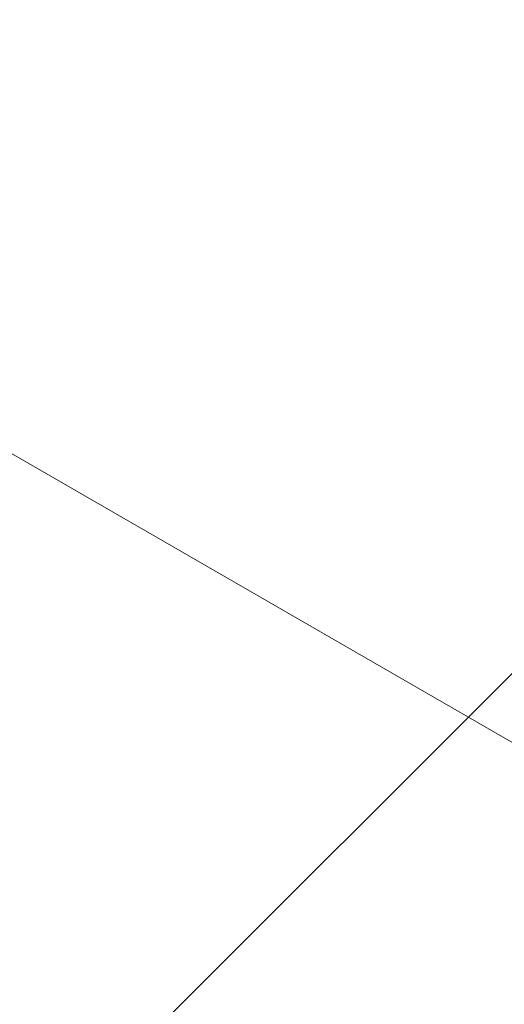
# Model space of a CAD drawing. Header units: millimetres. Extents: x -29.8 to 29.8, y -30 to 30.
# Tile 216 of 256: x -3.8 to -1.8, y -11.6 to -7.6. Entities that reach past the tile are written whole.
import ezdxf

# ---------------------------------------------------------------- set-up
doc = ezdxf.new("R2010")
doc.units = ezdxf.units.MM
doc.layers.add('M-520-M_DRAINAGE_FW', color=2, linetype='Continuous', lineweight=30)

# ---------------------------------------------------------------- blocks, each defined once
blk = doc.blocks.new('AmericanStandard_ShowerMixer_Concealed_Winston__FFAST705-7T9500BT0_ - Winston Concealed Shower Mono _Cross Handle_-3433-3D View 1')
at = {"layer": 'M-520-M_DRAINAGE_FW', "lineweight": 9}
mesh = blk.add_polyface(dxfattribs=at)
corners = [(0, -7, 58.4), (-6.0622, -3.5, 58.4), (-6.0622, 3.5, 58.4), (0, 7, 58.4), (0, 11.5789, 58.4), (-10.0276, 5.7895, 58.4), (-10.0276, -5.7895, 58.4), (0, -11.5789, 58.4)]
mesh.append_faces([[corners[k] for k in face] for face in [(5, 6, 1, 2)]], dxfattribs={"vtx1": -1, "vtx3": -1})
mesh.append_faces([[corners[k] for k in face] for face in [(3, 4, 5, 2)]], dxfattribs={"vtx2": -1})
mesh.append_faces([[corners[k] for k in face] for face in [(6, 7, 0, 1)]], dxfattribs={"vtx3": -1})
mesh = blk.add_polyface(dxfattribs=at)
corners = [(-0.0063, -8.4853, 80), (-14.8524, -23.3314, 80), (-14.8524, -23.3314, 77), (-0.0063, -8.4853, 77)]
mesh.append_faces([[corners[k] for k in face] for face in [(3, 0, 1, 2)]])

msp = doc.modelspace()

# ---------------------------------------------------------------- block references
at = {"layer": 'M-520-M_DRAINAGE_FW', "lineweight": 9}
msp.add_blockref('AmericanStandard_ShowerMixer_Concealed_Winston__FFAST705-7T9500BT0_ - Winston Concealed Shower Mono _Cross Handle_-3433-3D View 1', (0, 0), dxfattribs=at)

doc.saveas('drawing.dxf')
